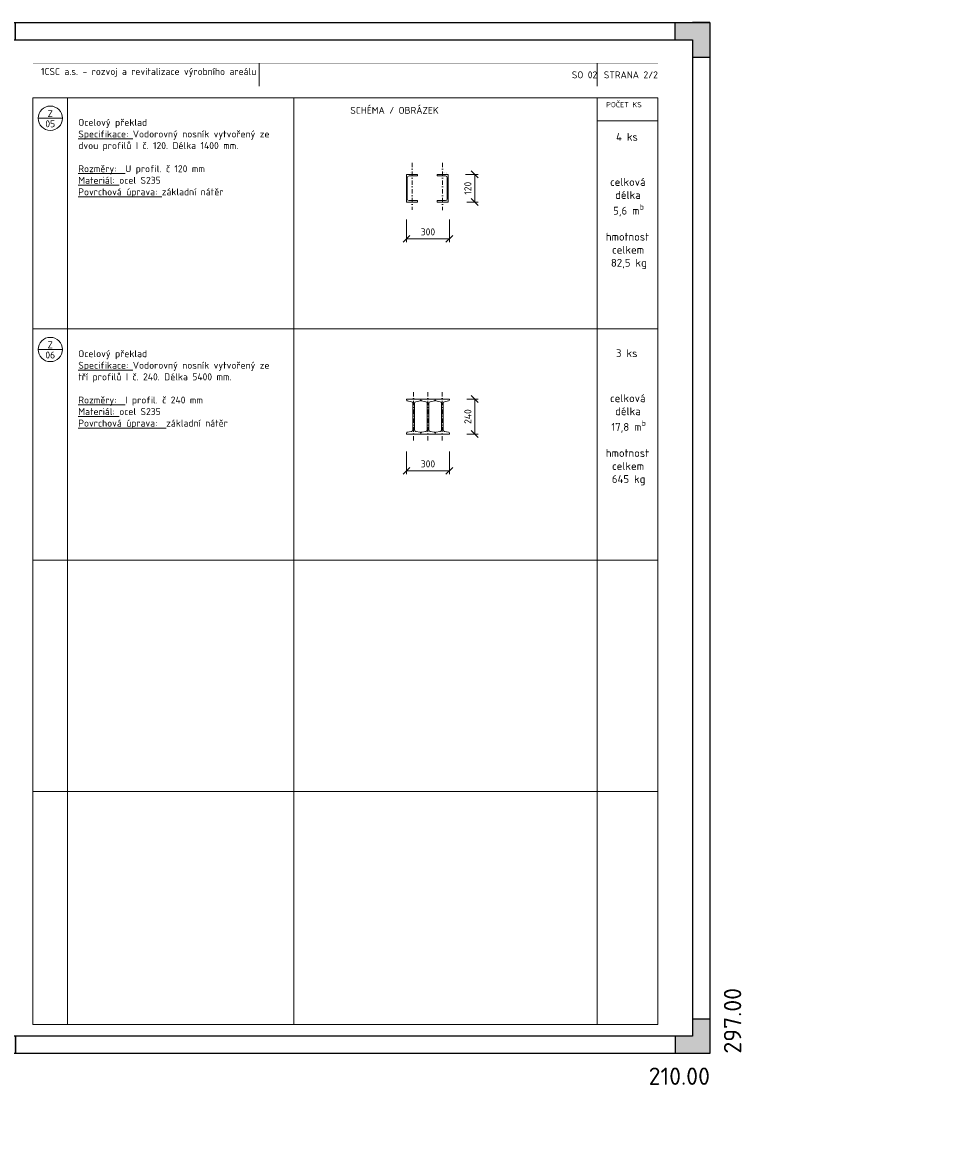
# Model space of a CAD drawing. Header units: millimetres. Extents: x 0 to 157548, y -2873 to 29700.
# Tile 8 of 9: x 64204 to 91125, y -2873 to 29700. Entities that reach past the tile are written whole.
import ezdxf
from ezdxf.enums import TextEntityAlignment as Align

# ---------------------------------------------------------------- set-up
doc = ezdxf.new("R2010")
doc.units = ezdxf.units.MM
doc.header["$LTSCALE"] = 200
doc.linetypes.add('DASHDOT', pattern=[25.4, 12.7, -6.35, 0, -6.35])
doc.layers.get('Defpoints').update_dxf_attribs({"color": 140})
for name, color, linetype, lineweight in [('A99_N_kce-rez-ten', 4, 'Continuous', 20), ('A99_N_koty-100', 160, 'Continuous', 9), ('A99_N_leg-ram', 7, 'Continuous', 9), ('A99_N_leg-text', 7, 'Continuous', 9), ('A99_N_txt-popis-100', 240, 'Continuous', 9), ('A99_N_znaceni', 160, 'Continuous', 9), ('A99_S_txt-popis-100', 240, 'Continuous', 9)]:
    doc.layers.add(name, color=color, linetype=linetype, lineweight=lineweight)
doc.styles.add('A99_kota', font='isocpeur.ttf')
doc.styles.add('A99_popis', font='isocpeur.ttf')
doc.styles.add('ad_popis 100', font='isocpeur.ttf', dxfattribs={"height": 200})
doc.styles.add('Popis', font='arial.ttf')
doc.dimstyles.new('A99_kota-100', dxfattribs={"dimscale": 100, "dimtxt": 2, "dimasz": 2, "dimexe": 1, "dimexo": 5, "dimgap": 1, "dimtad": 1, "dimdec": 0, "dimtxsty": 'A99_kota', "dimblk": 'OBLIQUE', "dimcen": 2.5, "dimclrd": 256, "dimclre": 256, "dimclrt": 256, "dimadec": 0, "dimazin": 0, "dimtfac": 1, "dimtdec": 0, "dimtix": 1, "dimtmove": 2, "dimatfit": 3, "dimfxl": 0, "dimlwd": -1, "dimlwe": -1, "dimarcsym": 0})

# ---------------------------------------------------------------- blocks, each defined once
blk = doc.blocks.new('*U6')
h = blk.add_hatch(color=0)
h.dxf.hatch_style = 1
h.paths.add_polyline_path([(-210, 287), (-205, 287), (-205, 292), (-200, 292), (-200, 297), (-210, 297)])
h = blk.add_hatch(color=0)
h.dxf.hatch_style = 1
h.paths.add_polyline_path([(0, 287), (-5, 287), (-5, 292), (-10, 292), (-10, 297), (0, 297)])
h = blk.add_hatch(color=0)
h.dxf.hatch_style = 1
h.paths.add_polyline_path([(-210, 10), (-205, 10), (-205, 5), (-200, 5), (-200, 0), (-210, 0)])
h = blk.add_hatch(color=0)
h.dxf.hatch_style = 1
h.paths.add_polyline_path([(0, 0), (0, 10), (-5, 10), (-5, 5), (-10, 5), (-10, 0)])
at = {"color": 0}
for p, q in [((-210, 292), (-210, 297)), ((-205, 297), (-210, 297)), ((-210, 0), (-210, 297)), ((-210, 297), (0, 297)), ((-200, 292), (-200, 297)), ((-10, 292), (-10, 297)), ((0, 297), (-5, 297)), ((0, 297), (0, 0)), ((-205, 5), (-205, 292)), ((-205, 292), (-5, 292)), ((-5, 292), (-5, 5)), ((-205, 287), (-210, 287)), ((-5, 287), (0, 287)), ((-205, 10), (-210, 10)), ((-5, 10), (0, 10)), ((-210, 0), (-210, 5)), ((-5, 5), (-205, 5)), ((-200, 5), (-200, 0)), ((-10, 5), (-10, 0)), ((0, 0), (-210, 0))]:
    blk.add_line(p, q, dxfattribs=at)
at = {"layer": 'Defpoints', "color": 0, "insert": (4, 0), "char_height": 5, "attachment_point": 1, "rotation": 90, "style": 'A99_popis'}
blk.add_mtext('297.00', dxfattribs=at)
at = {"layer": 'Defpoints', "color": 0, "insert": (0, -4), "char_height": 5, "attachment_point": 3, "style": 'A99_popis'}
blk.add_mtext('210.00', dxfattribs=at)
blk = doc.blocks.new('*U7')
at = {"color": 0, "linetype": 'ByBlock'}
blk.add_line((-3.5, 0), (3.5, 0), dxfattribs=at)
blk.add_circle((0, 0), 3.5, dxfattribs=at)
at = {"color": 0, "linetype": 'ByBlock', "style": 'A99_popis'}
for tag, p in [('KATEGORIE', (0, 1.31)), ('PRVEK', (0, -1.6))]:
    blk.add_attdef(tag, text='', height=2, dxfattribs=at).set_placement(p, align=Align.MIDDLE_CENTER)
blk = doc.blocks.new('*U60')
at = {"color": 0, "linetype": 'Continuous', "lineweight": -2}
for p, q in [((0, -200), (0, 0)), ((80, 0), (0, 0)), ((80, -11), (80, 0)), ((6, -176), (6, -24)), ((80, -11), (19, -11)), ((80, -200), (0, -200)), ((80, -189), (19, -189)), ((80, -200), (80, -189))]:
    blk.add_line(p, q, dxfattribs=at)
for centre, start, end in [((19, -24), 90, 180), ((19, -176), 180, 270)]:
    blk.add_arc(centre, 13, start, end, dxfattribs=at)
at = {"layer": 'Defpoints', "color": 221, "style": 'Popis'}
blk.add_attdef('VELIKOST_PROFILU', text='', height=5, dxfattribs=at).set_placement((7.4, 6.3), align=Align.BOTTOM_LEFT)
blk = doc.blocks.new('_OBLIQUE')
at = {"color": 0, "linetype": 'ByBlock'}
blk.add_line((-0.5, -0.5), (0.5, 0.5), dxfattribs=at)
blk = doc.blocks.new('*D73')
at = {"layer": 'A99_N_koty-100', "transparency": 16777216}
for p, q in [((75259, 24029), (75259, 23372)), ((76497, 24029), (76497, 23372)), ((75259, 23472), (76497, 23472))]:
    blk.add_line(p, q, dxfattribs=at)
at = {"layer": 'Defpoints', "color": 0, "transparency": 16777216}
for p in [(75259, 24529), (76497, 24529), (76497, 23472)]:
    blk.add_point(p, dxfattribs=at)
at = {"layer": 'A99_N_koty-100', "transparency": 16777216, "xscale": 200, "yscale": 200, "zscale": 200, "rotation": 180}
blk.add_blockref('_OBLIQUE', (75259, 23472), dxfattribs=at)
at = {"layer": 'A99_N_koty-100', "transparency": 16777216, "xscale": 200, "yscale": 200, "zscale": 200}
blk.add_blockref('_OBLIQUE', (76497, 23472), dxfattribs=at)
at = {"layer": 'A99_N_koty-100', "transparency": 16777216, "insert": (75878, 23672), "char_height": 200, "attachment_point": 5, "style": 'A99_kota'}
blk.add_mtext('300', dxfattribs=at)
blk = doc.blocks.new('*D74')
at = {"layer": 'A99_N_koty-100', "transparency": 16777216}
for p, q in [((76959, 25329), (77326, 25329)), ((77226, 24529), (77226, 25329)), ((76997, 24529), (77326, 24529))]:
    blk.add_line(p, q, dxfattribs=at)
at = {"layer": 'Defpoints', "color": 0, "transparency": 16777216}
for p in [(76459, 25329), (77226, 25329), (76497, 24529)]:
    blk.add_point(p, dxfattribs=at)
at = {"layer": 'A99_N_koty-100', "transparency": 16777216, "xscale": 200, "yscale": 200, "zscale": 200}
for p, rotation in [((77226, 25329), 90), ((77226, 24529), 270)]:
    blk.add_blockref('_OBLIQUE', p, dxfattribs=dict(at, rotation=rotation))
at = {"layer": 'A99_N_koty-100', "transparency": 16777216, "insert": (77026, 24929), "char_height": 200, "attachment_point": 5, "rotation": 90, "style": 'A99_kota'}
blk.add_mtext('120', dxfattribs=at)
blk = doc.blocks.new('*D75')
at = {"layer": 'A99_N_koty-100', "transparency": 16777216}
for p, q in [((75259, 17346), (75259, 16689)), ((76497, 17346), (76497, 16689)), ((75259, 16789), (76497, 16789))]:
    blk.add_line(p, q, dxfattribs=at)
at = {"layer": 'Defpoints', "color": 0, "transparency": 16777216}
for p in [(75259, 17846), (76497, 17846), (76497, 16789)]:
    blk.add_point(p, dxfattribs=at)
at = {"layer": 'A99_N_koty-100', "transparency": 16777216, "xscale": 200, "yscale": 200, "zscale": 200, "rotation": 180}
blk.add_blockref('_OBLIQUE', (75259, 16789), dxfattribs=at)
at = {"layer": 'A99_N_koty-100', "transparency": 16777216, "xscale": 200, "yscale": 200, "zscale": 200}
blk.add_blockref('_OBLIQUE', (76497, 16789), dxfattribs=at)
at = {"layer": 'A99_N_koty-100', "transparency": 16777216, "insert": (75878, 16989), "char_height": 200, "attachment_point": 5, "style": 'A99_kota'}
blk.add_mtext('300', dxfattribs=at)
blk = doc.blocks.new('*D76')
at = {"layer": 'A99_N_koty-100', "transparency": 16777216}
for p, q in [((76997, 18857), (77326, 18857)), ((77226, 17846), (77226, 18857)), ((76997, 17846), (77326, 17846))]:
    blk.add_line(p, q, dxfattribs=at)
at = {"layer": 'Defpoints', "color": 0, "transparency": 16777216}
for p in [(76497, 18857), (77226, 18857), (76497, 17846)]:
    blk.add_point(p, dxfattribs=at)
at = {"layer": 'A99_N_koty-100', "transparency": 16777216, "xscale": 200, "yscale": 200, "zscale": 200}
for p, rotation in [((77226, 18857), 90), ((77226, 17846), 270)]:
    blk.add_blockref('_OBLIQUE', p, dxfattribs=dict(at, rotation=rotation))
at = {"layer": 'A99_N_koty-100', "transparency": 16777216, "insert": (77026, 18351), "char_height": 200, "attachment_point": 5, "rotation": 90, "style": 'A99_kota'}
blk.add_mtext('240', dxfattribs=at)

msp = doc.modelspace()

# ---------------------------------------------------------------- linework, layer by layer
at = {"layer": 'A99_N_kce-rez-ten', "color": 1, "linetype": 'DASHDOT', "lineweight": 0, "ltscale": 0.05}
for p, q in [((75419.4, 25664.8), (75419.4, 24303)), ((76299.4, 25664.8), (76299.4, 24295.9)), ((75465.6, 19059.3), (75465.6, 17617.5)), ((75878.1, 19059.3), (75878.1, 17617.5)), ((76290.6, 19059.3), (76290.6, 17617.5))]:
    msp.add_line(p, q, dxfattribs=at)
at = {"layer": 'A99_N_kce-rez-ten', "color": 1, "linetype": 'Continuous', "lineweight": 9}
for p, q in [((75259.4, 18856.6), (75671.9, 18856.6)), ((75259.4, 18856.6), (75259.4, 18831.2)), ((75282.5, 18804.6), (75405, 18780.2)), ((75443.4, 18736.1), (75443.4, 17966.5)), ((75487.9, 17966.5), (75487.9, 18736.1)), ((75648.8, 18804.6), (75526.3, 18780.2)), ((75671.9, 18856.6), (75671.9, 18831.2)), ((75671.9, 18856.6), (76084.4, 18856.6)), ((75671.9, 18856.6), (75671.9, 18831.2)), ((75695, 18804.6), (75817.5, 18780.2)), ((75855.9, 18736.1), (75855.9, 17966.5)), ((75900.4, 17966.5), (75900.4, 18736.1)), ((76061.3, 18804.6), (75938.8, 18780.2)), ((76084.4, 18856.6), (76084.4, 18831.2)), ((76084.4, 18856.6), (76496.9, 18856.6)), ((76084.4, 18856.6), (76084.4, 18831.2)), ((76107.5, 18804.6), (76230, 18780.2)), ((76268.4, 18736.1), (76268.4, 17966.5)), ((76312.9, 17966.5), (76312.9, 18736.1)), ((76473.8, 18804.6), (76351.3, 18780.2)), ((76496.9, 18856.6), (76496.9, 18831.2)), ((75282.5, 17898), (75405, 17922.4)), ((75648.8, 17898), (75526.3, 17922.4)), ((75695, 17898), (75817.5, 17922.4)), ((76061.3, 17898), (75938.8, 17922.4)), ((76107.5, 17898), (76230, 17922.4)), ((76473.8, 17898), (76351.3, 17922.4)), ((75259.4, 17846), (75259.4, 17871.4)), ((75259.4, 17846), (75671.9, 17846)), ((75671.9, 17846), (75671.9, 17871.4)), ((75671.9, 17846), (75671.9, 17871.4)), ((75671.9, 17846), (76084.4, 17846)), ((76084.4, 17846), (76084.4, 17871.4)), ((76084.4, 17846), (76084.4, 17871.4)), ((76084.4, 17846), (76496.9, 17846)), ((76496.9, 17846), (76496.9, 17871.4))]:
    msp.add_line(p, q, dxfattribs=at)
for centre, radius, start, end in [((75286.2, 18831.2), 26.8, 180.00203, 262.03245), ((75398.8, 18736.1), 44.5, 0.00302, 82.03345), ((75532.5, 18736.1), 44.5, 97.96655, 179.99698), ((75645.1, 18831.2), 26.8, 277.96755, 359.99797), ((75698.7, 18831.2), 26.8, 180.00203, 262.03245), ((75811.3, 18736.1), 44.5, 0.00302, 82.03345), ((75945, 18736.1), 44.5, 97.96655, 179.99698), ((76057.6, 18831.2), 26.8, 277.96755, 359.99797), ((76111.2, 18831.2), 26.8, 180.00203, 262.03245), ((76223.8, 18736.1), 44.5, 0.00302, 82.03345), ((76357.5, 18736.1), 44.5, 97.96655, 179.99698), ((76470.1, 18831.2), 26.8, 277.96755, 359.99797), ((75398.8, 17966.5), 44.5, 277.96655, 359.99698), ((75532.5, 17966.5), 44.5, 180.00302, 262.03345), ((75811.3, 17966.5), 44.5, 277.96655, 359.99698), ((75945, 17966.5), 44.5, 180.00302, 262.03345), ((76223.8, 17966.5), 44.5, 277.96655, 359.99698), ((76357.5, 17966.5), 44.5, 180.00302, 262.03345), ((75286.2, 17871.4), 26.8, 97.96755, 179.99797), ((75645.1, 17871.4), 26.8, 0.00203, 82.03245), ((75698.7, 17871.4), 26.8, 97.96755, 179.99797), ((76057.6, 17871.4), 26.8, 0.00203, 82.03245), ((76111.2, 17871.4), 26.8, 97.96755, 179.99797), ((76470.1, 17871.4), 26.8, 0.00203, 82.03245)]:
    msp.add_arc(centre, radius, start, end, dxfattribs=at)
at = {"layer": 'A99_N_leg-ram'}
for p, q in [((71019.6, 27868.2), (71019.6, 28531.8)), ((80753.3, 26871.7), (82500, 26871.7)), ((64500, 20874.4), (82500, 20874.4)), ((64500, 14212.4), (82500, 14212.4)), ((64500, 14212.4), (82500, 14212.4)), ((64500, 7550.3), (82500, 7550.3))]:
    msp.add_line(p, q, dxfattribs=at)
at = {"layer": 'A99_N_leg-ram', "const_width": 2}
msp.add_lwpolyline([(64500, 28531.8), (82500, 28531.8), (82500, 27868.2), (64500, 27868.2)], close=True, dxfattribs=at)
at = {"layer": 'A99_N_leg-ram'}
for points in [[(80753.3, 28531.8), (80753.3, 27868.2)], [(65500, 27536.4), (65500, 836.4)], [(72019.6, 27536.4), (72019.6, 836.4)], [(80753.3, 27536.4), (80753.3, 836.4)]]:
    msp.add_lwpolyline(points, dxfattribs=at)
msp.add_lwpolyline([(64500, 27536.4), (82500, 27536.4), (82500, 836.4), (64500, 836.4)], close=True, dxfattribs=at)

# ---------------------------------------------------------------- block references
at = {"layer": 'A99_N_kce-rez-ten', "color": 1, "linetype": 'Continuous', "lineweight": 9, "xscale": 4, "yscale": 4, "zscale": 4}
msp.add_blockref('*U60', (75259.4, 25328.5), dxfattribs=at).add_auto_attribs({'VELIKOST_PROFILU': 'UPE 200'})
at = {"layer": 'A99_N_kce-rez-ten', "color": 1, "linetype": 'Continuous', "lineweight": 9}
ref = msp.add_blockref('*U60', (76459.4, 25328.5), dxfattribs=dict(at, xscale=-4, yscale=4, zscale=4))
ref.add_attrib('VELIKOST_PROFILU', 'UPE 200', dxfattribs={"layer": 'Defpoints', "color": 221, "height": 20, "style": 'Popis'}).set_placement((76317.1, 25353.7), align=Align.BOTTOM_LEFT)
at = {"layer": 'A99_N_znaceni', "xscale": 100, "yscale": 100, "zscale": 100}
for p, values in [((65000, 26945.9), {'KATEGORIE': 'Z', 'PRVEK': '05'}), ((65000, 20283.9), {'KATEGORIE': 'Z', 'PRVEK': '06'})]:
    msp.add_blockref('*U7', p, dxfattribs=at).add_auto_attribs(values)
at = {"layer": 'Defpoints', "ltscale": 0.1, "xscale": 100, "yscale": 100, "zscale": 100}
msp.add_blockref('*U6', (84000, 0), dxfattribs=at)

# ---------------------------------------------------------------- texts
at = {"layer": 'A99_N_leg-text', "insert": (1868.2, 25059.3), "char_height": 200, "width": 17242.522, "attachment_point": 1, "style": 'ad_popis 100'}
msp.add_mtext('\\pi-600,l600,t600;{\\fSymbol|b0|i0|c2|p18;·^I}PŘED VÝROBOU ZAMĚŘIT PROSTOR, DO KTERÉHO JE DANÝ VÝROBEK INSTALOVÁN A OVĚŘIT ROZMĚRY VÝROBKU\\P{\\fSymbol|b0|i0|c2|p18;·^I}PŘI REALIZACI A NÁVRHU JE NUTNÉ DODRŽET PLATNOU LEGISLATIVU - ZÁKONY, NAŘÍZENÍ VLÁDY, VYHLÁŠKY, NORMY A DÁLE ROZHODNUTÍ A ZÁVAZNÁ STANOVISKA DOTČENÝCH ORGÁNŮ. KONSTRUKCE, NA KTERÉ SE NEVZTAHUJÍ ZÁVAZNÁ USTANOVENÍ ČSN, BUDOU PROVEDENY DLE NEZÁVAZNÝCH POŽADAVKŮ PLATNÝCH ČSN NEBO DODAVATEL JINÝM ZPŮSOBEM PROKAZATELNĚ DOLOŽÍ JEJICH FUNKČNOST.\\P{\\fSymbol|b0|i0|c2|p18;·^I}PŘED VÝROBOU JE NUTNÉ PŘEDLOŽIT V DOSTATEČNÉM PŘEDSTIHU DÍLENSKOU DOKUMENTACI K ODSOUHLASENÍ INVESTOROVI A  AUTORSKÉMU DOZORU. KONSTRUKČNÍ SCHÉMATA ANI OSTATNÍ VÝKRESY DÍLENSKOU (VÝROBNÍ) DOKUMENTACI NENAHRAZUJÍ. VÝROBKY NEMOHOU BÝT REALIZOVÁNY DO DOBY ODSOUHLASENÍ DÍLENSKÉ DOKUMENTACE.\\P{\\fSymbol|b0|i0|c2|p18;·^I}DODAVATEL GARANTUJE VEŠKERÉ VLASTNOSTI PRVKŮ\\P{\\fSymbol|b0|i0|c2|p18;·^I}KOTVENÍ PRVKŮ, KOTEVNÍ MATERIÁLY A TECHNOLOGIE PROVÁDĚNÍ BUDOU GARANTOVÁNY DODAVATELEM. ATYPICKÉ POSTUPY BUDOU KONZULTOVÁNY S AUTORSKÝM DOZOREM.\\P{\\fSymbol|b0|i0|c2|p18;·^I}V RÁMCI DÍLENSKÉ DOKUMENTACE ŘEŠIT ZPŮSOB DILATACÍ\\P{\\fSymbol|b0|i0|c2|p18;·^I}VÁHOVÉ ÚDAJE JEDNOTLIVÝCH VÝROBKŮ JSOU ORIENTAČNÍ\\P{\\fSymbol|b0|i0|c2|p18;·^I}U VŠECH PRVKŮ JE SOUČASTÍ DODÁVKY VEŠKERÉ KOTEVNÍ MATERIÁL, KOTEVNÍ MATERIÁL JE VE STEJNÉM MATERIÁLU JAKO ZBYTEK OKOLNÍ KONSTRUKCE (např. NEREZ=NEREZ)\\P{\\fSymbol|b0|i0|c2|p18;·^I}NA PŘÁNÍ ARCHITEKTA NEBO AUTORSKÉHO DOZORU MOHOU BÝT NĚKTERÉ POHLEDOVÉ PRVKY VZORKOVÁNY\\P{\\fSymbol|b0|i0|c2|p18;·^I}NEREZ VE STANDARDU DIN 1.4301, AISI 304, ČSN 17240, KARTÁČOVANÝ POVRCH \\P{\\fSymbol|b0|i0|c2|p18;·^I}OCEL VE STANDARDU S235 V JAKOSTNÍM STUPNI J0 = OCEL 11378{\\fArial|b0|i0|c238|p34; \\fCalibri|b0|i0|c238|p34;\\H0.91667x;\\P\\fSymbol|b0|i0|c2|p18;\\H1.09091x;·^I}VEŠKERÉ SVÁRY MUSÍ BÝT ZAČIŠTĚNÉ A NESMÍ VYTVÁŘET OSTRÉ HRANY\\P{\\fSymbol|b0|i0|c2|p18;·^I}V PŘÍPADĚ ŽÁROVÉHO ZINKOVÁNÍ KONSTRUKCE BUDE NANESEN POVLAK V TLOUŠŤCE MIN. 100 {\\fArial|b0|i0|c0|p34;\\H1.08333x;μ\\fMS Shell Dlg 2|b0|i0|c238|p0;\\H0.65385x;M. }U TĚCHTO KONSTRUKCÍ JE ZAKÁZÁNO DODATEČNĚ PROVÁDĚT JAKÉKOLIV ÚPRAVY POŠKOZUJÍCÍ ZINKOVOU VRSTVU.\\P{\\fSymbol|b0|i0|c2|p18;·^I}V PŘÍPADĚ JAKÝKOLIV ZMĚN NEBO ÚPRAV NA VÝROBCÍCH MUSÍ BÝT UPOZORNĚN AUTORSKÝ A TECHNICKÝ DOZOR', dxfattribs=at)
at = {"layer": 'A99_N_txt-popis-100', "color": 7, "attachment_point": 3, "style": 'A99_kota'}
for s, width, insert, char_height in [('1CSC a.s. - rozvoj a revitalizace výrobního areálu', 6907.828, (70931.7, 28391.4), 200), ('SO 02', 9733.623, (80753.3, 28295.8), 200), ('STRANA 2/2', 1746.731, (82500, 28295.8), 200), ('POČET KS', 940.89, (82035.6, 27410), 150)]:
    msp.add_mtext_dynamic_manual_height_columns(s, width=width, gutter_width=1, heights=[0], dxfattribs=dict(at, insert=insert, char_height=char_height))
at = {"layer": 'A99_S_txt-popis-100', "color": 7, "attachment_point": 1, "style": 'A99_kota'}
for s, width, insert, char_height in [('\\pt2600;SCHÉMA / OBRÁZEK', 6413.154, (73640.6, 27272.3), 200), ('\\A1;\\pt2600;{\\fISOCPEUR|b1|i0|c238|p34;Ocelový překlad \\P\\fISOCPEUR|b0|i0|c238|p34;\\LSpecifikace:} Vodorovný nosník vytvořený ze dvou profilů I č. 120. Délka 1400 mm.\\P\\P{\\LRozměry:}  U profil. č 120 mm\\P{\\LMateriál:} ocel S235\\P{\\LPovrchová úprava:} základní nátěr', 5870.14, (65807.7, 26924.6), 200), ('\\pi36.13725,t2961.13725;{\\fISOCPEUR|b1|i0|c238|p34;4 ks}', 895.367, (81257.8, 26520.9), 225), ('\\A1;\\pi192.32263;{\\fISOCPEUR|b1|i0|c238|p34;celková \\P\\pi337.12211;délka\\P\\pi281.77447;5,6 m\\H0.7x;\\Sb^ ;\\H1.42857x;\\P\\pi673.77825,t3598.77825;\\P\\pi69.4503,tz;hmotnost \\P\\pi248.57306;celkem\\P\\pi215.78903,t3140.78903;82,5 kg}', 1347.558, (80930.5, 25221.5), 225), ('\\A1;\\pi121.91434,t3046.91434;{\\fISOCPEUR|b1|i0|c238|p34;132,7 m\\H0.7x;\\Sb^ ;}', 1295.341, (59955.8, 24196.4), 225), ('\\A1;\\pt2600;{\\fISOCPEUR|b1|i0|c238|p34;Ocelový překlad \\P\\fISOCPEUR|b0|i0|c238|p34;\\LSpecifikace:} Vodorovný nosník vytvořený ze tří profilů I č. 240. Délka 5400 mm.\\P\\P{\\LRozměry:}  I profil. č 240 mm\\P{\\LMateriál:} ocel S235\\P{\\LPovrchová úprava:}  základní nátěr', 5870.14, (65807.7, 20262.6), 200), ('\\pi36.13725,t2961.13725;{\\fISOCPEUR|b1|i0|c238|p34;3 ks}', 895.367, (81257.8, 20290.6), 225), ('\\A1;\\pi192.32263;{\\fISOCPEUR|b1|i0|c238|p34;celková \\P\\pi337.12211;délka\\P\\pi226.03047;17,8 m\\H0.7x;\\Sb^ ;\\H1.42857x;\\P\\pi673.77825,t3598.77825;\\P\\pi69.4503,tz;hmotnost \\P\\pi248.57306;celkem\\P\\pi243.70317,t3168.70317;645 kg}', 1347.558, (80930.5, 18991.2), 225)]:
    msp.add_mtext_dynamic_manual_height_columns(s, width=width, gutter_width=1250, heights=[0], dxfattribs=dict(at, insert=insert, char_height=char_height))
at = {"layer": 'A99_S_txt-popis-100', "color": 7, "char_height": 225, "width": 1254.061, "attachment_point": 1, "style": 'A99_kota'}
for s, insert in [('\\A1;\\pi145.57436;{\\fISOCPEUR|b1|i0|c238|p34;celková \\P\\pi290.37383;délka\\P\\pi134.52676;jednoho\\P\\pi178.80149;prof. L \\P\\pi218.32829;531 m\\H0.7x;\\Sb^ ;\\H1.42857x;\\P\\pi627.03,t3552.03;\\P\\pi22.7025,t2947.7025;hmotnost \\P\\pi201.825,t3126.825;celkem\\P\\pi34.002,t2959.002;3 898 kg}', (59930, 17040)), ('\\A1;\\pi145.57436;{\\fISOCPEUR|b1|i0|c238|p34;celková \\P\\pi290.37383;délka\\P\\pi145.88639;22,4 m\\H0.7x;\\Sb^ ;\\H1.42857x;\\P\\pi627.03,t3552.03;\\P\\pi34.05327,t2959.05327;hmotnost \\P\\pi201.82478,tz;celkem\\P\\pi212.28204;515 kg}', (59930, 11601.4)), ('\\A1;\\pi145.57436;{\\fISOCPEUR|b1|i0|c238|p34;celková \\P\\pi290.37383;délka\\P\\pi201.54606;11,2 m\\H0.7x;\\Sb^ ;\\H1.42857x;\\P\\pi627.03,t3552.03;\\P\\pi34.05327,t2959.05327;hmotnost \\P\\pi201.82478,tz;celkem\\P\\pi190.0182;258 kg}', (59930, 5539.4))]:
    msp.add_mtext(s, dxfattribs=dict(at, insert=insert))

# ---------------------------------------------------------------- dimensions: what is measured, and where the dimension line sits
at = {"layer": 'A99_N_koty-100'}
for base, p1, p2, text, picture, middle in [((77226.1, 25328.5), (76496.9, 24528.5), (76459.4, 25328.5), '120', '*D74', (77026.1, 24928.5)), ((77226.1, 18856.6), (76496.9, 17846), (76496.9, 18856.6), '240', '*D76', (77026.1, 18351.3))]:
    dim = msp.add_linear_dim(base=base, p1=p1, p2=p2, angle=90, text=text, dimstyle='A99_kota-100', dxfattribs=at)
    dim.commit()
    dim.dimension.update_dxf_attribs({"geometry": picture, "text_midpoint": middle})
for base, p1, p2, picture, middle in [((76496.9, 23471.8), (75259.4, 24528.5), (76496.9, 24528.5), '*D73', (75878.1, 23671.8)), ((76496.9, 16789.2), (75259.4, 17846), (76496.9, 17846), '*D75', (75878.1, 16989.2))]:
    dim = msp.add_linear_dim(base=base, p1=p1, p2=p2, text='300', dimstyle='A99_kota-100', dxfattribs=at)
    dim.commit()
    dim.dimension.update_dxf_attribs({"geometry": picture, "text_midpoint": middle})

doc.saveas('drawing.dxf')
